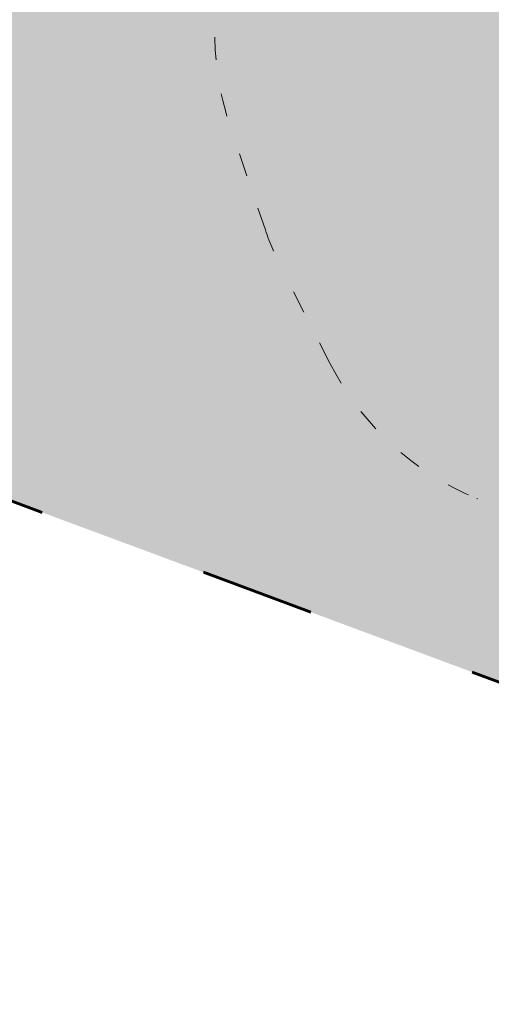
# Model space of a CAD drawing. Header units: millimetres. Extents: x 3129 to 3819, y 1527 to 1744.
# Tile 57 of 125: x 3198.72 to 3201.18, y 1650.07 to 1655.22. Entities that reach past the tile are written whole.
import ezdxf

# ---------------------------------------------------------------- set-up
doc = ezdxf.new("R2010")
doc.units = ezdxf.units.MM
doc.linetypes.add('ACAD_ISO03W100', pattern=[30, 12, -18])
doc.layers.get('0').update_dxf_attribs({"lineweight": 5})
for name, color, linetype, lineweight in [('1_poly', 74, 'Continuous', 9), ('1_strefa', 7, 'ACAD_ISO03W100', 13), ('granica', 1, 'ACAD_ISO03W100', 35)]:
    doc.layers.add(name, color=color, linetype=linetype, lineweight=lineweight)
picture_1 = doc.add_image_def('image1.jpg', size_in_pixel=(9921, 7015))

msp = doc.modelspace()

# ---------------------------------------------------------------- hatches: boundary and pattern name
at = {"layer": '1_poly'}
h = msp.add_hatch(dxfattribs=at)
h.set_pattern_fill('GRASS', color=256, scale=0.02)
h.paths.add_polyline_path([(3216.1681, 1662.1004), (3213.8849, 1655.9558), (3208.592, 1657.9226), (3205.6845, 1650.0982), (3192.2151, 1655.1032), (3194.4281, 1661.0585), (3184.8422, 1664.6205), (3182.6293, 1658.6652), (3177.1803, 1660.6899), (3175.7888, 1672.1583), (3177.4038, 1676.5047)])

# ---------------------------------------------------------------- linework, layer by layer
at = {"layer": '1_strefa', "color": 0, "ltscale": 0.01}
msp.add_lwpolyline([(3205.6298, 1652.2979), (3205.1317, 1652.045, -0.035535), (3204.9354, 1651.9623), (3204.3848, 1651.7751, -0.180839), (3203.3346, 1651.8068), (3201.1085, 1652.7166, -0.179902), (3200.3391, 1653.4247), (3200.0851, 1653.9237, -0.036138), (3200.0011, 1654.1232), (3199.8158, 1654.6707, -0.180502), (3199.8481, 1655.719), (3200.474, 1657.2505, -0.18036), (3201.1844, 1658.0211), (3201.7052, 1658.285), (3201.7724, 1658.3131), (3202.0971, 1659.1075, -0.401339), (3203.9912, 1659.9523), (3204.7607, 1659.6768), (3205.5134, 1659.3612), (3205.6364, 1659.3008, -0.304276), (3207.325, 1655.587), (3206.9767, 1654.6273), (3206.3394, 1653.0679, -0.180187)], format="xyb", close=True, dxfattribs=at)
at = {"layer": 'granica', "lineweight": 60, "ltscale": 0.05}
msp.add_lwpolyline([(3226.1303, 1666.8178), (3226.1303, 1666.8178), (3177.5134, 1684.301), (3171.5668, 1667.6377), (3177.1803, 1660.6899), (3218.6773, 1645.2702), (3222.0634, 1654.1154), (3226.1303, 1666.8178)], close=True, dxfattribs=at)

# ---------------------------------------------------------------- pictures from other files: only their frames are drawn
image = msp.add_image(picture_1, insert=(3128.6609, 1737.4987), size_in_units=(210.2364, 148.6552), rotation=-90, dxfattribs=dict(fade=43))
image.dxf.flags = 7

doc.saveas('drawing.dxf')
